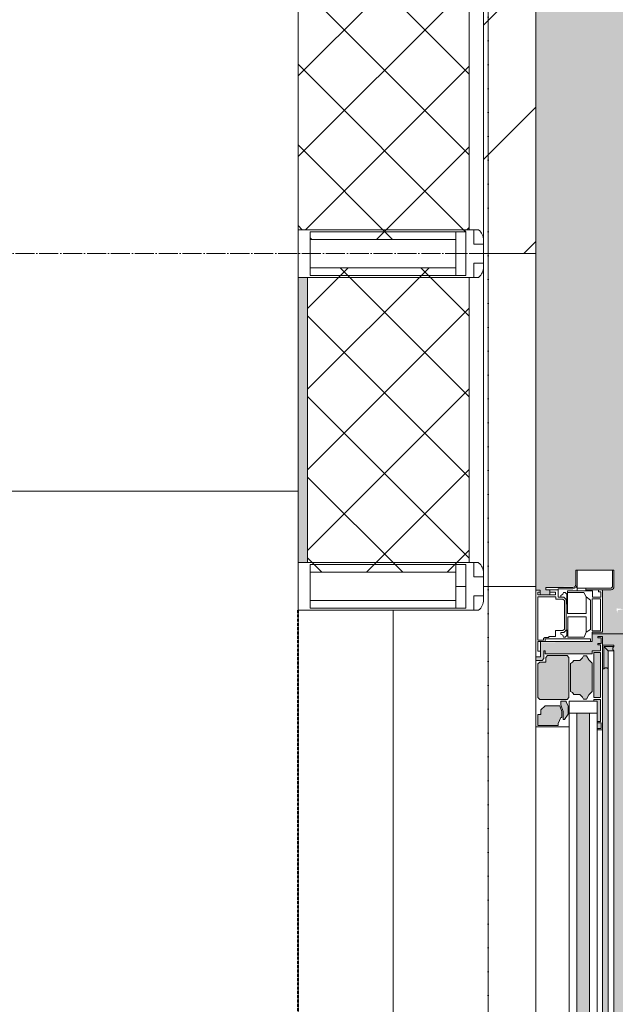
# Model space of a CAD drawing. Header units: millimetres. Extents: x 5617 to 98323, y 7718 to 171671.
# Tile 22 of 33: x 44885 to 45511, y 39110 to 40146. Entities that reach past the tile are written whole.
import ezdxf

# ---------------------------------------------------------------- set-up
doc = ezdxf.new("R2010")
doc.units = ezdxf.units.MM
for name, pattern in [('ADSK_Линия сетки', [25, 20, -2.5, 0, -2.5]), ('Линия сетки', [25, 20, -2.5, 0, -2.5]), ('Штрих_3_1_5_', [4.5, 3, -1.5]), ('Штриховая_ш3 п1_5', [4.5, 3, -1.5])]:
    doc.linetypes.add(name, pattern=pattern)
doc.layers.add('_Разделитель помещений_', color=4, linetype='Штриховая_ш3 п1_5', lineweight=40, true_color=0x00ffff)
for name, color, linetype, lineweight in [('Двери', 7, 'Continuous', 18), ('Импосты витража', 7, 'Continuous', 18), ('Оси', 7, 'Continuous', 9), ('Панели витража', 7, 'Continuous', 18), ('Перекрытия', 7, 'Continuous', 18), ('Размеры', 7, 'Continuous', 9), ('Размеры-100', 7, 'Continuous', 9), ('Стены разрез', 7, 'Continuous', 40), ('Стены штриховка', 7, 'Continuous', 40), ('Штриховка поверхностей', 7, 'Continuous', 18), ('Элементы узлов', 7, 'Continuous', 18)]:
    doc.layers.add(name, color=color, linetype=linetype, lineweight=lineweight)
doc.styles.add('Arial', font='arial.ttf', dxfattribs={"width": 0.9, "height": 250})
doc.dimstyles.new('Основной_2_5_мм', dxfattribs={"dimscale": 304.8, "dimtxt": 255.06485, "dimasz": 0.463911, "dimexe": 0.492126, "dimexo": 0.492126, "dimgap": 0.098425, "dimtad": 1, "dimdec": 0, "dimdsep": 46, "dimtxsty": 'Arial', "dimblk1": 'OBLIQUE', "dimblk2": 'OBLIQUE', "dimsah": 1, "dimcen": 0.09, "dimdle": 0.492126, "dimazin": 2, "dimtfac": 1, "dimtdec": 4, "dimtix": 1, "dimtmove": 0, "dimatfit": 3, "dimfxl": 1, "dimtvp": 1, "dimtolj": 1, "dimtzin": 0, "dimlwd": 20, "dimlwe": 20, "dimarcsym": 2})
pattern_1 = [(45, (0, 0), (-42.426407, 42.426407), []), (135, (0, 0), (-42.426407, -42.426407), [])]

# ---------------------------------------------------------------- blocks, each defined once
blk = doc.blocks.new('135_SLK_GD_AR_rvt-1-МКСС_К2_L01_-1_000_ - зависимый 1')
at = {"layer": 'Перекрытия', "color": 254, "true_color": 0xcccccc}
blk.add_line((75450.1, 38325), (75450.1, 39525), dxfattribs=at)
blk = doc.blocks.new('135_SLK_K2_AR_rvt-1-МКСС_К2_L01_-1_000_ - зависимый 1')
at = {"layer": 'Штриховка поверхностей', "lineweight": 5, "true_color": 0xf6fdfe}
h = blk.add_hatch(color=7, dxfattribs=at)
h.paths.add_polyline_path([(75659, 39500), (75705.4, 39500), (75703.1, 39517.5), (75700.8, 39517.3), (75700, 39526.3), (75692.3, 39526.7), (75693.8, 39527.7), (75692.7, 39539.7), (75694.2, 39539.7), (75695.2, 39529.4), (75718.6, 39530.7), (75718.7, 39530), (76600, 39610.2), (76600, 39616.2), (75699.2, 39534.2), (75698.6, 39540.2), (76600, 39623.1), (76600, 48800), (75600, 48800), (75600, 39546), (75604.5, 39546), (75605, 39541), (75614.5, 39541), (75614.5, 39546.5), (75610.5, 39546.5), (75610.5, 39549), (75641.1, 39549.9), (75642, 39552), (75642, 39567), (75682, 39567), (75682, 39549.5), (75679, 39546.5), (75670, 39546.2), (75670, 39502), (75659, 39502)])
h.paths.add_polyline_path([(76588, 39500), (76600, 39500.7), (76600, 39539.9), (76161.5, 39500)])
h.paths.add_polyline_path([(75745.9, 39500), (75748.2, 39502.3), (75748.2, 39509.4), (75752.1, 39513.1), (75751.4, 39516.2), (75746.8, 39518.5), (75743.5, 39521.2), (75712.9, 39517.6), (75706.6, 39511.9), (75706.5, 39511.9), (75707.9, 39508.5), (75711.9, 39505.5), (75712.5, 39500), (75745.2, 39500)])
h.paths.add_polyline_path([(75767.5, 39507.3), (76600, 39583.1), (76600, 39596.6), (75766.2, 39520.8)])
h.paths.add_polyline_path([(75749, 39530.7), (75768.5, 39533.6), (75750, 39530.9)])
h.paths.add_polyline_path([(75702.4, 39519.5), (75749.6, 39523.9), (75749, 39530.7), (75701.8, 39526.3)])
h.paths.add_polyline_path([(75685.3, 39521.9), (75684.8, 39526.9), (75692.3, 39526.1), (75686.1, 39525)])
h.paths.add_polyline_path([(75751.4, 39523.9), (75753.4, 39524.1), (75753.1, 39527.6), (75782.6, 39531), (75781.3, 39534.2), (75750.8, 39530.7), (75751.4, 39524.1)])
h = blk.add_hatch(color=7, dxfattribs=at)
h.paths.add_polyline_path([(75714.7, 36900), (75745.9, 36900), (75745.2, 36901.2), (75715.8, 36903.6), (75712.5, 36900), (75714.5, 36900)])
h.paths.add_polyline_path([(75668, 39482.2), (75668, 39496.1), (75668, 39497.2), (75670, 39497.2), (75668.5, 39486)])
h.paths.add_polyline_path([(75668.5, 36900), (75705.4, 36900), (75707.9, 36931.6), (75708.2, 36932.7), (75714.5, 36933.3), (75715.6, 36934.8), (75716.1, 36940.5), (76161.5, 36900), (76600, 36900.7), (76600, 39500), (76154.4, 39499.3), (75716.1, 39459.5), (75714.7, 39466.6), (75712, 39467.6), (75707.9, 39468.4), (75708.2, 39469.4), (75705.4, 39500), (75659, 39500), (75659, 39492), (75605, 39491.1), (75604.2, 39476), (75600, 39476), (75600, 39472.2), (75606.5, 39472.2), (75608.5, 39475.4), (75608.5, 39482.2), (75610.3, 39479.2), (75659, 39479.2), (75659, 39482.2), (75668, 39482.2), (75669.1, 39489.9), (75670, 39488.2), (75682, 39488.2), (75682, 39486.7), (75671.5, 39486.7), (75671.5, 39463.2), (75670, 39463.2), (75670, 38401.2), (75676, 38401.2), (75676, 39482.3), (75682, 39482.3), (75683, 38401.2), (75741.6, 38433.9), (75749.2, 38433.7), (75751.6, 38432.7), (75756.3, 38426.4), (75756.7, 38422.8), (75755.1, 38415.7), (75750.5, 38408.5), (75743.6, 38402.9), (75689, 38371.2), (75682, 38371.2), (75682, 38344.1), (75676, 38344.1), (75676, 38371.2), (75670, 38371.2), (75670, 38363.2), (75671.5, 38363.2), (75671.5, 38339.7), (75682, 38339.7), (75682, 38338.2), (75670, 38338.2), (75670, 38303.5), (75679, 38303.5), (75682, 38300.5), (75682, 38283), (75655, 38283), (75655, 38117), (75682, 38117), (75681.5, 38099), (75679, 38096.5), (75670, 38096.5), (75670, 38061.8), (75682, 38061.8), (75682, 38060.3), (75671.5, 38059.7), (75671.5, 38036.8), (75670, 38036.8), (75670, 38028.8), (75676, 38028.8), (75676, 38055.9), (75682, 38055.9), (75683, 38028.8), (75689, 38028.8), (75749.4, 37992.5), (75753.2, 37987.9), (75756.4, 37980.4), (75756.2, 37973.2), (75752.9, 37968.6), (75748.8, 37966.1), (75744.8, 37965.7), (75738, 37967.3), (75714.7, 37980.5), (75682, 37998.8), (75682, 36917.7), (75676, 36917.7), (75676, 37998.8), (75670, 37998.8), (75670, 36936.8), (75671.5, 36936.8), (75671.5, 36913.3), (75682, 36913.3), (75682, 36911.8), (75670, 36911.8), (75669, 36902.8), (75668, 36903.9), (75668.5, 36904.1), (75668, 36917.8), (75659, 36917.8), (75659, 36920.8), (75609.8, 36920.8), (75608.5, 36917.8), (75608.5, 36925.8), (75605, 36927.8), (75600, 36927.8), (75600, 36924), (75605, 36924), (75605, 36908), (75659, 36908), (75659, 36900), (75668, 36900)])
h.paths.add_polyline_path([(75775.3, 36906.2), (75773.4, 36909), (75782.2, 36911.1), (75784.1, 36932.1), (75772.4, 36932.1), (75772.2, 36930.1), (75766.8, 36930.1), (75760, 36924.4), (75758.9, 36925.3), (75763, 36928.7), (75761.3, 36930.8), (75761.3, 36934.2), (75758.7, 36934.2), (75755.5, 36910.6), (75756.7, 36912.1), (75762.7, 36910.6), (75769.5, 36908.1), (75773.4, 36907.7), (75775.2, 36906.3)])
h.paths.add_polyline_path([(75769.5, 36901.6), (75775.2, 36906.2), (75764.3, 36908.3), (75757.3, 36910.5), (75756.5, 36910.2), (75757.1, 36904.7), (75757.3, 36904.8), (75760.6, 36902.4), (75768.3, 36901.7)])
h.paths.add_polyline_path([(75752, 36902.4), (75754.2, 36904.9), (75756.7, 36932.6), (75754.9, 36934.8), (75719.7, 36938), (75717.4, 36934.8), (75716.1, 36930.2), (75712, 36930.6), (75709.8, 36928.3), (75708.2, 36908.1), (75709.8, 36906.3), (75748.2, 36902.8)])
h.paths.add_polyline_path([(75761.7, 36914.6), (75760.5, 36918.3), (75760.9, 36922.8), (75762.4, 36922.6), (75762, 36918.3)])
h.paths.add_polyline_path([(75661, 36919.6), (75668, 36919.6), (75668, 36967), (75661, 36967), (75661, 36920.8)])
h.paths.add_polyline_path([(75627.4, 36922.6), (75633.1, 36923), (75634.7, 36924.6), (75633.9, 36967.7), (75631.9, 36969), (75604.2, 36969), (75602.2, 36967), (75602.2, 36931.6), (75605, 36929.6), (75610.3, 36929.6), (75610.9, 36924), (75612.3, 36922.6), (75614.5, 36922.6)])
h.paths.add_polyline_path([(75653.1, 36923), (75656.1, 36927.8), (75659, 36930.8), (75659, 36960.7), (75654, 36967), (75653.1, 36968.5), (75650.2, 36968.5), (75646.2, 36963.6), (75639.8, 36963.6), (75636.5, 36958.7), (75636.5, 36931.1), (75639.8, 36927.8), (75646.2, 36927.8), (75650.2, 36923)])
h.paths.add_polyline_path([(75668, 36968.8), (75668, 36999.6), (75664.5, 37000.8), (75664.5, 36970.8), (75661, 36970.8), (75661, 36968.8), (75664.5, 36968.8)])
h.paths.add_polyline_path([(75633.9, 36970.8), (75632.7, 36971.6), (75631.9, 36971.9), (75633.9, 36975.6), (75633.9, 36984.5), (75628.8, 36989.9), (75628.8, 36981.7), (75626.1, 36974.7), (75625.2, 36974.7), (75626.1, 36970.8), (75632.7, 36970.8)])
h.paths.add_polyline_path([(75609.6, 36975.5), (75625, 36975.5), (75627.4, 36983.3), (75627.4, 36987.7), (75626.1, 36987.8), (75623.5, 36996.3), (75602.2, 36996.3), (75602.2, 36984.6), (75605.3, 36984.6), (75605.3, 36979.7)])
h.paths.add_polyline_path([(75643, 36983.3), (75656.5, 36983.3), (75656.5, 37977.8), (75643, 37977.8), (75643, 36997.8)])
h.paths.add_polyline_path([(75664.5, 37963.8), (75668.5, 37965.1), (75668, 37995.8), (75661, 37995.8), (75661, 37993.8), (75664.5, 37993.8), (75664.5, 37965.1)])
h.paths.add_polyline_path([(75628.8, 37974.7), (75630.2, 37974.7), (75633.9, 37980), (75632.9, 37990.7), (75632.7, 37992.9), (75631.9, 37993.8), (75626.1, 37993.8), (75626.1, 37989.9), (75628.8, 37982.9), (75628.8, 37976.8)])
h.paths.add_polyline_path([(75609.4, 37968.3), (75623.5, 37968.3), (75623.5, 37970.2), (75626.2, 37976.8), (75627.4, 37976.8), (75627.4, 37983), (75625, 37989), (75609.6, 37989), (75605.3, 37984.8), (75604.2, 37980), (75602.2, 37980), (75602.2, 37968.3), (75605.3, 37968.3)])
h.paths.add_polyline_path([(75605.3, 37995.6), (75632.7, 37995.6), (75634.7, 37997.6), (75634.7, 38040), (75632.7, 38042), (75612.3, 38042), (75610.3, 38038.8), (75609.8, 38035), (75605, 38035), (75605, 38026), (75602.2, 38025.8), (75602.2, 37997.6), (75604.2, 37995.6)])
h.paths.add_polyline_path([(75653.1, 37996.1), (75656.5, 38001.3), (75659, 38004.7), (75659, 38033.8), (75655.6, 38037.3), (75653.1, 38041.6), (75650.2, 38041.6), (75646.2, 38036.8), (75639.8, 38036.8), (75636.5, 38033.5), (75636.5, 38004.2), (75643, 38000.9), (75646.2, 38000.9), (75650.2, 37996.1)])
h.paths.add_polyline_path([(75668, 38046.8), (75668, 38052), (75659, 38052), (75659, 38046.8), (75666.9, 38046.8)])
h.paths.add_polyline_path([(75661, 37997.6), (75668, 37997.6), (75668, 38045), (75661, 38045), (75661, 38000.3)])
h.paths.add_polyline_path([(75606.5, 38036.8), (75608.5, 38040), (75608.5, 38042), (75605, 38042), (75605.1, 38036.8)])
h.paths.add_polyline_path([(75605, 38091), (75614.5, 38091), (75614.5, 38096.5), (75610.5, 38096.5), (75610.5, 38099), (75600, 38100), (75600, 38096), (75604.5, 38096), (75604.5, 38091)])
h.paths.add_polyline_path([(75614.5, 38300), (75610.5, 38301), (75610.5, 38303.5), (75614.5, 38304), (75614.5, 38309), (75604.5, 38309), (75604.5, 38304), (75600, 38304), (75600, 38300), (75610.5, 38300)])
h.paths.add_polyline_path([(75668.7, 38348), (75668.8, 38348), (75668, 38353.2)])
h.paths.add_polyline_path([(75661, 38348), (75668.3, 38348), (75668, 38353.2), (75659, 38353.2), (75659, 38348)])
h.paths.add_polyline_path([(75668, 38355), (75668, 38402.4), (75661, 38402.4), (75661.6, 38355)])
h.paths.add_polyline_path([(75608.5, 38358), (75608.5, 38361.2), (75605, 38363.2), (75605, 38358)])
h.paths.add_polyline_path([(75627.4, 38358), (75633.1, 38358.4), (75634.7, 38360), (75633.9, 38403.2), (75631.9, 38404.4), (75604.2, 38404.4), (75602.2, 38402.4), (75602.2, 38374), (75605, 38374), (75605.1, 38365), (75610.3, 38365), (75610.3, 38360), (75612.3, 38358), (75614.5, 38358)])
h.paths.add_polyline_path([(75650.2, 38358.4), (75653.1, 38358.4), (75656.1, 38363.2), (75659, 38366.2), (75659, 38396.1), (75654, 38402.4), (75653.1, 38403.9), (75650.2, 38403.9), (75646.2, 38399.1), (75639.8, 38399.1), (75636.5, 38395.8), (75636.5, 38366.5), (75639.8, 38363.2), (75646.2, 38363.2), (75649.4, 38359.8)])
h.paths.add_polyline_path([(75668, 38404.2), (75668, 38435.1), (75664.5, 38436.2), (75664.5, 38406.2), (75661, 38406.2), (75661, 38404.2), (75664.5, 38404.2)])
h.paths.add_polyline_path([(75633.9, 38406.2), (75632.7, 38407.1), (75631.9, 38407.4), (75633.9, 38411), (75633.9, 38420), (75628.8, 38425.3), (75628.4, 38416), (75626.1, 38410.1), (75625.2, 38410.1), (75626.1, 38406.2), (75632.7, 38406.2)])
h.paths.add_polyline_path([(75609.6, 38411), (75625, 38411), (75627.4, 38417.5), (75627.4, 38423.2), (75626.1, 38423.2), (75623.5, 38431.7), (75602.2, 38431.7), (75602.2, 38420), (75605.3, 38420), (75605.3, 38415.2)])
h.paths.add_polyline_path([(75656.5, 38422.2), (75656.5, 39416.7), (75643, 39416.7), (75643, 38422.2)])
h.paths.add_polyline_path([(75664.5, 39399.2), (75668.5, 39400.5), (75668, 39431.2), (75661, 39431.2), (75661, 39429.2), (75664.5, 39429.2), (75664.5, 39400.5)])
h.paths.add_polyline_path([(75628.8, 39410.1), (75630.2, 39410.1), (75633.9, 39416.7), (75632.9, 39426.2), (75632.7, 39428.4), (75631.9, 39429.2), (75626.1, 39429.2), (75626.1, 39425.3), (75628.8, 39416.7), (75628.8, 39412.3)])
h.paths.add_polyline_path([(75604.2, 39403.7), (75623.5, 39403.7), (75623.5, 39405.7), (75626.2, 39412.3), (75627.4, 39412.3), (75627.4, 39418.4), (75625, 39424.5), (75609.6, 39424.5), (75605.3, 39420.3), (75604.2, 39415.4), (75602.2, 39415.4), (75602.2, 39403.7)])
h.paths.add_polyline_path([(75627.4, 39431), (75632.7, 39431), (75634.7, 39433), (75634.7, 39475.4), (75632.7, 39477.4), (75612.3, 39477.4), (75610.3, 39474.2), (75609.6, 39470.4), (75604.2, 39470.4), (75602.2, 39468.4), (75602.2, 39433), (75605.3, 39431), (75626.1, 39431)])
h.paths.add_polyline_path([(75650.2, 39431.5), (75653.1, 39431.5), (75655.8, 39436.1), (75659, 39439.3), (75659, 39469.2), (75653.5, 39476.4), (75653.1, 39477), (75650.2, 39477), (75646.2, 39472.2), (75639.8, 39472.2), (75636.5, 39468.9), (75636.5, 39439.6), (75639.8, 39436.4), (75646.5, 39436.1), (75649.6, 39432.6)])
h.paths.add_polyline_path([(75661, 39433), (75668, 39433), (75668, 39480.4), (75661, 39480.4), (75661, 39435.8)])
h.paths.add_polyline_path([(75719.7, 39462), (75755.4, 39465.8), (75756.7, 39467.4), (75753.1, 39496.7), (75752, 39497.6), (75709.8, 39493.7), (75708, 39491.1), (75709.8, 39471.2), (75713.3, 39469.6), (75716.9, 39469.9), (75717.5, 39463.8)])
h.paths.add_polyline_path([(75758.7, 39465.6), (75761.5, 39466.8), (75761.6, 39469.6), (75763, 39471.3), (75758.9, 39474.7), (75760, 39475.6), (75767.4, 39469.5), (75772.2, 39469.5), (75773.4, 39466.9), (75784.1, 39467.9), (75782.2, 39489.1), (75779.7, 39489.1), (75773.5, 39491.1), (75775.2, 39495.1), (75768.2, 39498.3), (75760.4, 39497.5), (75756.9, 39495.8), (75756, 39495.1), (75755.7, 39491.5), (75755.8, 39487.9), (75757.3, 39481.4), (75758.7, 39465.8)])
h.paths.add_polyline_path([(75760.9, 39477.2), (75760.5, 39481.7), (75761.7, 39485.4), (75762.4, 39477.4)])
h.paths.add_polyline_path([(75756.7, 39487.9), (75757.3, 39489.5), (75763.2, 39491.1), (75769.5, 39493.3), (75775.2, 39493.7), (75773.3, 39492.2), (75766.2, 39491.1), (75757.3, 39488), (75757.1, 39488)])
h.paths.add_polyline_path([(75716.1, 39496.1), (75745.9, 39500), (75712.5, 39499.1), (75714.7, 39497.7)])
at = {"layer": '_Разделитель помещений_', "color": 7, "linetype": 'Штрих_3_1_5_', "true_color": 0xccffff}
blk.add_line((75350, 38325), (75350, 39525), dxfattribs=at)
at = {"layer": 'Перекрытия', "color": 254, "true_color": 0xcccccc}
for p, q in [((75350, 39650), (74850, 39650)), ((75600, 39546), (75600, 39550)), ((75350, 38325), (75350, 39525)), ((75659, 39500), (75705.4, 39500)), ((75705.4, 39500), (75659, 39500)), ((75600, 39472.2), (75600, 39476))]:
    blk.add_line(p, q, dxfattribs=at)
blk = doc.blocks.new('A_PAN_DOR_Структурные - EXT_1_Single_Витраж_без СКУД-5616496-МКСС_К2_L01_-1_000_ - зависимый 1')
at = {"layer": 'Двери', "color": 254, "lineweight": 5, "true_color": 0xcccccc}
for p, q in [((551, 0), (621, 0)), ((551, -5), (551, 0)), ((621, 0), (621, -4.5)), ((567, -5), (551, -5)), ((557, -2), (557, -5)), ((567, -2), (557, -2)), ((567, -5), (567, -2)), ((567, -59), (567, -5)), ((569.7, -9.8), (567, -9.8)), ((568.5, -2), (614, -2)), ((568.5, -8.1), (568.5, -2)), ((570.2, -8.1), (568.5, -8.1)), ((569.7, -9.8), (569.7, -57.5)), ((571.4, -9.3), (570.2, -8.1)), ((571.4, -13.2), (571.4, -9.3)), ((614, -2), (614, -20.8)), ((619, -2), (616, -2)), ((616, -4.5), (616, -2)), ((616, -4.5), (616, -14.5)), ((621, -4.5), (616, -4.5)), ((619, -4.5), (619, -2)), ((572.2, -14), (571.4, -13.2)), ((572.2, -20.5), (572.2, -14)), ((572.2, -20.5), (578.5, -20.5)), ((578.5, -28.4), (578.5, -20.5)), ((616, -14.5), (616, -20.7)), ((616, -14.5), (621.5, -14.5)), ((619, -14.5), (619, -20.7)), ((621.5, -10.5), (624, -10.5)), ((621.5, -14.5), (621.5, -10.5)), ((621.5, -14.5), (621.5, -23.5)), ((624, -10.5), (624, -39)), ((573.6, -28.2), (571.6, -29.1)), ((571.6, -29.1), (571.6, -30.6)), ((571.6, -30.6), (573.5, -32.5)), ((574.7, -26.2), (573.6, -28.2)), ((576.6, -26.2), (574.7, -26.2)), ((576.6, -29.4), (576.6, -26.2)), ((579.1, -31.9), (576.6, -29.4)), ((580.2, -30), (578.5, -28.4)), ((610.1, -30), (580.2, -30)), ((610.1, -30), (611.7, -28.4)), ((611.1, -31.9), (613.6, -29.4)), ((611.7, -20.8), (611.7, -28.4)), ((614, -20.8), (611.7, -20.8)), ((613.6, -23.5), (622.5, -23.5)), ((613.6, -26.2), (613.6, -23.5)), ((613.6, -26.2), (615.5, -26.2)), ((613.6, -29.4), (613.6, -26.2)), ((615.5, -26.2), (616.7, -28.2)), ((616, -20.7), (619, -20.7)), ((616.7, -28.2), (618.6, -29.1)), ((618.6, -30.6), (616.8, -32.5)), ((618.6, -29.1), (618.6, -30.6)), ((622.5, -23.5), (622.5, -39)), ((571.6, -33.4), (593, -33.4)), ((571.6, -50.6), (571.6, -33.4)), ((573.5, -32.5), (579.1, -32.5)), ((579.1, -31.9), (606.6, -31.9)), ((579.1, -33.4), (579.1, -31.9)), ((593, -33.4), (593, -53)), ((596.6, -33.3), (596.6, -53)), ((606.6, -33.3), (596.6, -33.3)), ((606.6, -31.9), (611.1, -31.9)), ((606.6, -31.9), (606.6, -33.3)), ((616.8, -32.5), (606.6, -32.5)), ((606.6, -33.3), (620.5, -33.3)), ((618.7, -33.3), (618.7, -50.5)), ((620.5, -43.5), (620.5, -33.3)), ((623.8, -42.2), (622.5, -39)), ((576.7, -53), (571.6, -50.6)), ((618.7, -50.5), (614, -53)), ((620.5, -59.5), (620.5, -43.5)), ((642, -43.5), (620.5, -43.5)), ((623, -79), (623, -43.5)), ((623.8, -42.2), (627, -43.5)), ((627, -42), (642, -42)), ((642, -42), (642, -82)), ((569.7, -57.5), (567, -57.5)), ((577, -59), (567, -59)), ((593, -53), (576.7, -53)), ((579.7, -57.5), (576.7, -53)), ((577, -70), (577, -59)), ((578.4, -59.2), (578.4, -68)), ((612, -59.2), (578.4, -59.2)), ((610.5, -57.5), (579.7, -57.5)), ((614, -53), (596.6, -53)), ((614, -53), (610.5, -57.5)), ((612, -68), (612, -59.2)), ((613.8, -59.5), (613.8, -68.1)), ((620.5, -59.5), (613.8, -59.5)), ((623, -52.6), (620.5, -52.6)), ((621.5, -70), (621.5, -52.6)), ((621.5, -70), (577, -70)), ((578.4, -68), (612, -68)), ((613.8, -68.1), (619.2, -68.1)), ((619.2, -65.7), (621.5, -65.7)), ((619.2, -68.1), (619.2, -65.7)), ((621.5, -79), (621.5, -70)), ((624.5, -80.5), (623, -79)), ((642, -80.5), (624.5, -80.5)), ((642, -82), (624.5, -82))]:
    blk.add_line(p, q, dxfattribs=at)
for centre in [(627, -39), (624.5, -79)]:
    blk.add_arc(centre, 3, 180, 270, dxfattribs=at)
at = {"layer": 'Двери', "color": 254, "lineweight": 5, "true_color": 0xe5e5e5}
blk.add_arc((574, -82), 1161.8, 180, 277.1502, dxfattribs=at)
at = {"layer": 'Элементы узлов', "color": 7, "lineweight": 5, "true_color": 0xf4f4f4}
for p, q in [((477.2, 0), (-491.8, 0)), ((547.2, 0), (477.2, 0)), ((477.2, 0), (477.2, -35)), ((478.7, -23.5), (478.7, -2.2)), ((478.7, -2.2), (490.4, -2.2)), ((490.4, -2.2), (490.4, -5.3)), ((490.4, -5.3), (495.3, -5.3)), ((495.3, -5.3), (499.5, -9.6)), ((499.5, -9.6), (499.5, -25)), ((506, -4.2), (508, -2.2)), ((506, -32.7), (506, -4.2)), ((508, -2.2), (543.4, -2.2)), ((543.4, -2.2), (545.4, -4.2)), ((545.4, -4.2), (545.4, -10.3)), ((545.4, -10.3), (550.4, -10.3)), ((547.2, -6.5), (547.2, 0)), ((549.2, -8.5), (547.2, -6.5)), ((557.2, -8.5), (549.2, -8.5)), ((550.4, -10.3), (552.4, -12.3)), ((554.2, -59), (554.2, -9.8)), ((554.2, -9.8), (557.2, -9.8)), ((557.2, -9.8), (557.2, -8.5)), ((552.4, -12.3), (552.4, -32.7)), ((480.7, -23.5), (478.7, -23.5)), ((487.3, -26.2), (480.7, -23.5)), ((485.1, -30.2), (485.1, -28.8)), ((485.1, -28.8), (493.3, -28.8)), ((490.5, -33.9), (485.1, -30.2)), ((487.3, -27.4), (487.3, -26.2)), ((493.3, -27.4), (487.3, -27.4)), ((499.5, -25), (493.3, -27.4)), ((493.3, -28.8), (500.3, -26.2)), ((500.3, -26.2), (504.2, -26.2)), ((504.2, -26.2), (504.2, -31.9)), ((491.7, -35), (-502.8, -35)), ((-491.8, -35), (477.2, -35)), ((477.2, -35), (504.2, -35)), ((499.4, -33.9), (490.5, -33.9)), ((491.7, -43), (491.7, -35)), ((504.2, -35), (491.7, -35)), ((491.7, -35), (491.7, -64.5)), ((503.1, -31.9), (499.4, -33.9)), ((504.2, -31.9), (503.1, -31.9)), ((504.2, -64.5), (504.2, -35)), ((504.2, -35), (504.2, -61)), ((508, -34.7), (506, -32.7)), ((550.4, -34.7), (508, -34.7)), ((511.4, -39.8), (513.3, -38.4)), ((511.4, -46.2), (511.4, -39.8)), ((513.3, -38.4), (514.6, -36.5)), ((514.6, -36.5), (543.9, -36.5)), ((543.9, -36.5), (545.3, -38.4)), ((545.3, -38.4), (547.2, -39.8)), ((547.2, -39.8), (547.2, -46.2)), ((552.4, -32.7), (550.4, -34.7)), ((-502.8, -43), (491.7, -43)), ((506.5, -50.2), (508.6, -49)), ((506.5, -53.1), (506.5, -50.2)), ((508.6, -49), (511.4, -46.2)), ((547.2, -46.2), (550, -49)), ((550, -49), (552, -50.2)), ((552, -50.2), (552, -53.1)), ((491.7, -56.5), (-502.8, -56.5)), ((491.7, -64.5), (491.7, -56.5)), ((504.2, -61), (506.2, -61)), ((506.2, -61), (506.2, -68)), ((510.8, -55.6), (506.5, -53.1)), ((508, -68), (508, -61)), ((508, -61), (555.4, -61)), ((514.3, -59), (510.8, -55.6)), ((544.2, -59), (514.3, -59)), ((547.8, -55.6), (544.2, -59)), ((552, -53.1), (547.8, -55.6)), ((557.2, -59), (554.2, -59)), ((555.4, -61), (555.4, -68)), ((557.2, -68), (557.2, -59)), ((-502.8, -64.5), (491.7, -64.5)), ((474.2, -64.5), (-488.8, -64.5)), ((-488.8, -70), (474.2, -70)), ((475.5, -64.5), (474.2, -64.5)), ((474.2, -64.5), (474.2, -70)), ((474.2, -70), (572.2, -70)), ((491.7, -64.5), (475.5, -64.5)), ((475.5, -68.5), (475.5, -64.5)), ((481.5, -68.5), (475.5, -68.5)), ((482.9, -64.5), (481.5, -64.5)), ((481.5, -64.5), (481.5, -68.5)), ((482.9, -68), (482.9, -64.5)), ((506.2, -68), (482.9, -68)), ((491.7, -64.5), (504.2, -64.5)), ((555.4, -68), (508, -68)), ((563.2, -70), (538.2, -70)), ((538.2, -70), (538.2, -71.5)), ((538.2, -71.5), (539.4, -72.9)), ((538.2, -71.5), (561.7, -71.5)), ((563.6, -68), (557.2, -68)), ((557.3, -76), (561.8, -71.5)), ((561.7, -71.5), (561.7, -82)), ((563.2, -82), (563.2, -70)), ((564.9, -65), (563.6, -65)), ((563.6, -65), (563.6, -68)), ((564.9, -68.5), (564.9, -65)), ((570.9, -68.5), (564.9, -68.5)), ((572.2, -65), (570.9, -65)), ((570.9, -65), (570.9, -68.5)), ((572.2, -70), (572.2, -65)), ((538.2, -76), (-561.8, -76)), ((-561.8, -82), (538.2, -82)), ((539.4, -74.7), (538.2, -76)), ((557.3, -76), (538.2, -76)), ((538.2, -82), (557.3, -82)), ((539.4, -72.9), (539.4, -74.7)), ((557.2, -82), (558.6, -80.8)), ((557.3, -82), (557.3, -76)), ((558.6, -80.8), (560.4, -80.8)), ((560.4, -80.8), (561.7, -82)), ((561.7, -82), (563.2, -82))]:
    blk.add_line(p, q, dxfattribs=at)
blk = doc.blocks.new('Rectangular Mullion - 50Wx250H-3927046-МКСС_К2_L01_-1_000_ - зависимый 1')
at = {"layer": 'Элементы узлов', "color": 254, "lineweight": 5, "true_color": 0xcccccc}
for p, q in [((0, 250), (-25, 250)), ((-25, 250), (-25, 237.3)), ((-25, 65.2), (-25, 250)), ((-25, 250), (0, 250)), ((25, 250), (0, 250)), ((25, 250), (0, 250)), ((25, 237.3), (25, 250)), ((25, 65.2), (25, 250)), ((-23, 237.3), (0, 237.3)), ((-23, 237.3), (0, 237.3)), ((-23, 237.3), (-23, 73.6)), ((0, 237.3), (-14.9, 237.3)), ((-14.9, 237.3), (-14.9, 84)), ((-14.9, 84), (-14.9, 237.3)), ((14.9, 237.3), (0, 237.3)), ((0, 237.3), (23, 237.3)), ((23, 237.3), (0, 237.3)), ((14.9, 84), (14.9, 237.3)), ((14.9, 84), (14.9, 237.3)), ((23, 237.3), (23, 73.6)), ((0, 84), (-23, 84)), ((-23, 84), (-23, 73.6)), ((0, 84), (-23, 84)), ((-14.9, 84), (0, 84)), ((0, 84), (14.9, 84)), ((23, 84), (0, 84)), ((0, 84), (0, 73.6)), ((0, 84), (23, 84)), ((0, 73.6), (0, 84)), ((23, 73.6), (23, 84)), ((-25, 73.6), (-25, 65.2)), ((-23, 73.6), (0, 73.6)), ((0, 73.6), (-23, 73.6)), ((-0.5, 73.6), (-23, 73.6)), ((0, 73.6), (23, 73.6)), ((23, 73.6), (0, 73.6)), ((0.5, 73.6), (23, 73.6)), ((25, 65.2), (25, 73.6)), ((-25, 65.2), (-25, 60.2)), ((-10, 65.2), (-25, 65.2)), ((-25, 65.2), (-25, 60.2)), ((-25, 65.2), (-10, 65.2)), ((-10, 65.2), (-25, 65.2)), ((-10, 55), (-10, 65.2)), ((-10, 65.2), (-10, 55)), ((-10, 55), (-10, 65.2)), ((10, 65.2), (10, 55)), ((25, 65.2), (10, 65.2)), ((10, 55), (10, 65.2)), ((10, 65.2), (25, 65.2)), ((10, 65.2), (25, 65.2)), ((10, 55), (10, 65.2)), ((25, 65.2), (25, 60.2)), ((25, 60.2), (25, 65.2)), ((-10, 55), (-14, 55)), ((-14, 55), (-10, 55)), ((-10, 55), (0, 55)), ((0, 55), (-10, 55)), ((0, 55), (10, 55)), ((0, 55), (10, 55)), ((10, 55), (14, 55)), ((10, 55), (14, 55))]:
    blk.add_line(p, q, dxfattribs=at)
for centre, start, end in [((-14, 69.1), 218.9723, 270), ((-14, 69.1), 218.9723, 270), ((-14, 69.1), 218.9723, 270), ((14, 69.1), 270, 321.0277), ((14, 69.1), 270, 321.0277), ((14, 69.1), 270, 321.0277)]:
    blk.add_arc(centre, 14.1, start, end, dxfattribs=at)
blk = doc.blocks.new('Rectangular Mullion - R_InvisibleFrame_50Wx250H-5618765-МКСС_К2_L01_-1_000_ - зависимый 1')
at = {"layer": 'Импосты витража', "color": 254, "lineweight": 5, "true_color": 0xcccccc}
for p, q in [((-25, 73.6), (-25, 237.3)), ((25, 237.3), (25, 73.6))]:
    blk.add_line(p, q, dxfattribs=at)
blk = doc.blocks.new('Rectangular Mullion - R_InvisibleFrame_50Wx250H-5615936-МКСС_К2_L01_-1_000_ - зависимый 1')
at = {"layer": 'Импосты витража', "color": 254, "lineweight": 5, "true_color": 0xcccccc}
for p, q in [((-25, 73.6), (-25, 237.3)), ((25, 237.3), (25, 73.6))]:
    blk.add_line(p, q, dxfattribs=at)
blk = doc.blocks.new('135_SLK_K2_AR_FCD_rvt-1-МКСС_К2_L01_-1_000_ - зависимый 1')
at = {"layer": 'Стены разрез', "lineweight": 5, "true_color": 0xcccccc}
h = blk.add_hatch(dxfattribs=at)
h.set_pattern_fill('FP_4', color=254, style=0, pattern_type=2)
h.set_pattern_definition([(45, (0, 0), (-70.71068, 70.71068), [])])
h.paths.add_polyline_path([(75600, 39900), (75600, 41125), (75545, 41125), (75545, 39900)])
h = blk.add_hatch(dxfattribs=at)
h.set_pattern_fill('FP_5', color=254, style=0, pattern_type=2)
h.set_pattern_definition(pattern_1)
h.paths.add_polyline_path([(75414.1, 39914.9), (75516, 39914.9), (75516, 39923), (75526.4, 39923), (75526.4, 39925), (75530, 39925), (75530, 41100), (75526.4, 41100), (75526.4, 41102), (75516, 41102), (75516, 41110.1), (75362.7, 41110.1), (75362.7, 41100), (75350, 41100), (75350, 39925), (75362.7, 39925), (75362.7, 39914.9)])
h = blk.add_hatch(dxfattribs=at)
h.set_pattern_fill('FP_5', color=254, style=0, pattern_type=2)
h.set_pattern_definition(pattern_1)
h.paths.add_polyline_path([(75516, 39564.9), (75516, 39573), (75526.4, 39573), (75526.4, 39575), (75530, 39575), (75530, 39875), (75526.4, 39875), (75526.4, 39877), (75516, 39877), (75516, 39885.1), (75362.7, 39885.1), (75362.7, 39875), (75360, 39875), (75360, 39575), (75362.7, 39575), (75362.7, 39564.9), (75414.1, 39564.9)])
at = {"layer": 'Стены разрез', "lineweight": 18, "true_color": 0xf9f8f5}
blk.add_hatch(color=7, dxfattribs=at).paths.add_polyline_path([(75350, 39575), (75360, 39575), (75360, 39875), (75350, 39875), (75350, 39821.4)])
at = {"layer": 'Стены разрез', "color": 254, "lineweight": 9, "true_color": 0xcccccc}
for p, q in [((75600, 39900), (75600, 41125)), ((75350, 41100), (75350, 39925)), ((75600, 39900), (75545, 39900)), ((75545, 39900), (75600, 39900)), ((75600, 39550), (75600, 39900)), ((75350, 39875), (75350, 39575)), ((75545, 39550), (75600, 39550))]:
    blk.add_line(p, q, dxfattribs=at)
at = {"layer": 'Стены штриховка', "color": 254, "lineweight": 9, "true_color": 0xcccccc}
for p, q in [((75545, 39914), (75545, 41111)), ((75530, 39925), (75530, 41100)), ((75545, 39564), (75545, 39886)), ((75360, 39575), (75360, 39875)), ((75530, 39575), (75530, 39875))]:
    blk.add_line(p, q, dxfattribs=at)
at = {"layer": 'Импосты витража', "color": 254, "lineweight": 5, "true_color": 0xcccccc, "extrusion": (0, 0, -1), "rotation": 270}
for name, p in [('Rectangular Mullion - 50Wx250H-3927046-МКСС_К2_L01_-1_000_ - зависимый 1', (-75600, 39900)), ('Rectangular Mullion - R_InvisibleFrame_50Wx250H-5618765-МКСС_К2_L01_-1_000_ - зависимый 1', (-75600, 39900)), ('Rectangular Mullion - 50Wx250H-3927046-МКСС_К2_L01_-1_000_ - зависимый 1', (-75600, 39550)), ('Rectangular Mullion - R_InvisibleFrame_50Wx250H-5615936-МКСС_К2_L01_-1_000_ - зависимый 1', (-75600, 39550))]:
    blk.add_blockref(name, p, dxfattribs=at)
at = {"layer": 'Панели витража', "color": 254, "lineweight": 5, "true_color": 0xcccccc, "rotation": 90.00000000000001}
blk.add_blockref('A_PAN_DOR_Структурные - EXT_1_Single_Витраж_без СКУД-5616496-МКСС_К2_L01_-1_000_ - зависимый 1', (75600, 38925), dxfattribs=at)
blk = doc.blocks.new('DIMBLOCK15-МКСС_К2_L01_-1_000_ - зависимый 1')
at = {"layer": 'Размеры-100', "lineweight": 20, "transparency": 16777216}
for p, q in [((45378, 35050.5), (45378, 49819.1)), ((41778, 35050.5), (41778, 35200.5)), ((41778, 35050.5), (45378, 35050.5)), ((41778, 35050.5), (41778, 35000.5)), ((45378, 35050.5), (45378, 34900.5))]:
    blk.add_line(p, q, dxfattribs=at)
at = {"layer": 'Размеры-100', "lineweight": 40, "transparency": 16777216}
for p, q in [((41778, 35050.5), (41848.7, 35121.2)), ((45378, 35050.5), (45448.7, 35121.2)), ((41778, 35050.5), (41707.3, 34979.8)), ((45378, 35050.5), (45307.3, 34979.8))]:
    blk.add_line(p, q, dxfattribs=at)
at = {"layer": 'Размеры-100', "color": 0, "lineweight": 20, "transparency": 16777216, "insert": (43232.7, 35405), "char_height": 250, "width": 828.765, "attachment_point": 1, "line_spacing_factor": 0.941778, "style": 'Arial'}
blk.add_mtext('3600', dxfattribs=at)
blk = doc.blocks.new('_Oblique')
at = {"color": 0, "linetype": 'ByBlock', "lineweight": -2}
blk.add_line((-0.5, -0.5), (0.5, 0.5), dxfattribs=at)

msp = doc.modelspace()

# ---------------------------------------------------------------- linework, layer by layer
at = {"layer": 'Оси', "linetype": 'Линия сетки'}
msp.add_line((45378, 33299), (45378, 48550), dxfattribs=at)
at = {"layer": 'Оси', "linetype": 'ADSK_Линия сетки'}
msp.add_line((45428, 39900), (23258.1, 39900), dxfattribs=at)

# ---------------------------------------------------------------- block references
at = {"lineweight": 5}
for name in ['135_SLK_K2_AR_FCD_rvt-1-МКСС_К2_L01_-1_000_ - зависимый 1', '135_SLK_K2_AR_rvt-1-МКСС_К2_L01_-1_000_ - зависимый 1', '135_SLK_GD_AR_rvt-1-МКСС_К2_L01_-1_000_ - зависимый 1']:
    msp.add_blockref(name, (-30172, 0), dxfattribs=at)

# ---------------------------------------------------------------- dimensions: what is measured, and where the dimension line sits
at = {"layer": 'Размеры', "lineweight": 20}
dim = msp.add_linear_dim(base=(45378, 35050.5), p1=(41778, 35150.5), p2=(45378, 49969.1), dimstyle='Основной_2_5_мм', override={"dimpost": '<>', "dimfxl": 15249.650919}, dxfattribs=at)
dim.commit()
dim.dimension.update_dxf_attribs({"geometry": 'DIMBLOCK15-МКСС_К2_L01_-1_000_ - зависимый 1', "text_midpoint": (43578, 35208.2)})

doc.saveas('drawing.dxf')
